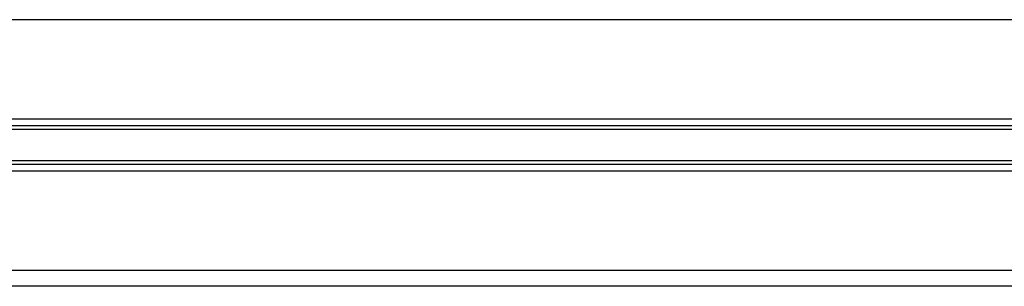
# Model space of a CAD drawing. Header units: millimetres. Extents: x 0 to 420, y 0 to 297.
# Tile 48 of 67: x 309.41 to 323.47, y 188.6 to 192.4. Entities that reach past the tile are written whole.
import ezdxf

# ---------------------------------------------------------------- set-up
doc = ezdxf.new("R2010")
doc.units = ezdxf.units.MM

msp = doc.modelspace()

# ---------------------------------------------------------------- linework, layer by layer
at = {"color": 7, "linetype": 'Continuous', "lineweight": 25}
for p, q in [((337.31154, 192.3986), (281.50773, 192.3986)), ((337.31154, 190.98115), (281.50773, 190.98115)), ((332.68358, 190.8842), (286.13569, 190.8842)), ((332.67716, 190.83287), (286.14211, 190.83287)), ((332.68358, 190.33583), (286.13569, 190.33583)), ((332.67716, 190.38717), (286.14211, 190.38717)), ((337.31154, 190.23889), (281.50773, 190.23889)), ((337.31154, 188.82143), (281.50773, 188.82143)), ((329.26291, 188.59786), (289.55636, 188.59786))]:
    msp.add_line(p, q, dxfattribs=at)

doc.saveas('drawing.dxf')
